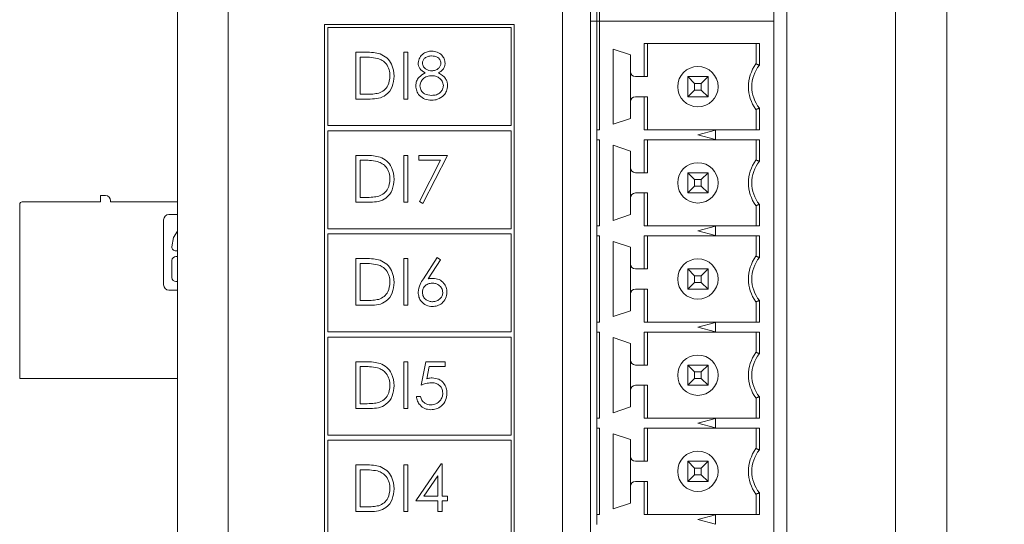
# Model space of a CAD drawing. Header units: inches. Extents: x 0.2 to 16.3, y 0.2 to 11.5.
# Tile 65 of 71: x 13.3 to 14.8, y 7.5 to 8.3. Entities that reach past the tile are written whole.
import ezdxf

# ---------------------------------------------------------------- set-up
doc = ezdxf.new("R2010")
doc.units = ezdxf.units.IN
doc.header["$MEASUREMENT"] = 0
doc.layers.add('FORMAT', color=7, linetype='Continuous')
doc.styles.add('SLDTEXTSTYLE0', font='TXT', dxfattribs={"width": 0.75})
doc.dimstyles.new('SLDDIMSTYLE0', dxfattribs={"dimtxt": 0.125, "dimasz": 0.13, "dimexe": 0, "dimexo": 0.0625, "dimgap": 0.03125, "dimtad": 2, "dimdec": 3, "dimzin": 4, "dimdsep": 46, "dimtxsty": 'Standard', "dimsah": 1, "dimcen": 0.09, "dimadec": 0, "dimazin": 0, "dimtfac": 1, "dimtdec": 3, "dimtofl": 0, "dimtmove": 0, "dimatfit": 3, "dimfxl": 1, "dimtolj": 1, "dimtzin": 12, "dimarcsym": 0})

# ---------------------------------------------------------------- blocks, each defined once
blk = doc.blocks.new('*D13')
at = {"layer": 'FORMAT'}
for p, q in [((14.6243, 10.2868), (15.4693, 10.2868)), ((15.3443, 10.2868), (15.3443, 6.1868)), ((14.6843, 6.1868), (15.4693, 6.1868))]:
    blk.add_line(p, q, dxfattribs=at)
for points in [[(15.3443, 10.2868), (15.3243, 10.1568), (15.3643, 10.1568)], [(15.3443, 6.1868), (15.3643, 6.3168), (15.3243, 6.3168)]]:
    blk.add_solid(points, dxfattribs=at)
at = {"layer": 'FORMAT', "insert": (15.1831, 8.029), "char_height": 0.125, "attachment_point": 1, "rotation": 90, "style": 'SLDTEXTSTYLE0'}
blk.add_mtext('4.100', dxfattribs=at)

msp = doc.modelspace()

# ---------------------------------------------------------------- linework, layer by layer
at = {"color": 7, "linetype": 'Continuous', "lineweight": 15}
for p, q in [((13.515, 6.2908), (13.515, 10.2068)), ((13.594, 10.2068), (13.594, 6.2908)), ((14.6343, 6.7818), (14.6343, 9.7618)), ((14.7143, 6.7818), (14.7143, 9.7618)), ((14.115, 6.7018), (14.115, 9.6068)), ((14.465, 9.6068), (14.465, 6.7018)), ((14.1589, 9.5591), (14.1589, 8.3044)), ((14.4443, 9.5591), (14.4443, 8.3044)), ((14.1687, 8.3044), (14.1687, 8.4739)), ((14.1727, 8.4739), (14.1727, 8.3044)), ((14.1589, 8.3044), (14.1589, 6.7497)), ((14.1687, 8.3044), (14.1589, 8.3044)), ((14.1687, 8.1349), (14.1687, 8.3044)), ((14.1727, 8.3044), (14.1687, 8.3044)), ((14.4443, 8.3044), (14.1727, 8.3044)), ((14.1727, 8.3044), (14.1727, 8.1349)), ((14.4443, 8.3044), (14.4443, 6.7497)), ((13.7444, 8.2992), (13.7444, 6.6897)), ((14.04, 8.2992), (13.7444, 8.2992)), ((13.7494, 8.2942), (13.7494, 8.1413)), ((14.035, 8.2942), (13.7494, 8.2942)), ((14.035, 8.1413), (14.035, 8.2942)), ((14.04, 6.6897), (14.04, 8.2992)), ((14.1943, 8.2607), (14.2211, 8.2515)), ((14.1943, 8.1434), (14.1943, 8.2607)), ((14.2422, 8.2178), (14.2422, 8.2692)), ((14.2422, 8.2692), (14.4221, 8.2692)), ((14.2475, 8.2692), (14.2475, 8.2178)), ((14.4168, 8.2692), (14.4168, 8.2375)), ((14.4221, 8.2692), (14.4221, 8.2357)), ((13.7929, 8.2557), (13.8076, 8.2557)), ((13.7929, 8.1828), (13.7929, 8.2557)), ((13.7995, 8.2482), (13.7995, 8.1903)), ((13.8046, 8.2482), (13.7995, 8.2482)), ((13.8677, 8.2557), (13.8742, 8.2557)), ((13.8677, 8.1828), (13.8677, 8.2557)), ((13.8742, 8.2557), (13.8742, 8.1828)), ((14.2211, 8.2515), (14.2211, 8.2257)), ((14.2211, 8.2257), (14.2211, 8.1784)), ((14.229, 8.2178), (14.2422, 8.2178)), ((14.2422, 8.2178), (14.2475, 8.2178)), ((14.3105, 8.2178), (14.321, 8.2072)), ((14.3105, 8.1863), (14.3105, 8.2178)), ((14.3105, 8.2178), (14.342, 8.2178)), ((14.3314, 8.2072), (14.342, 8.2178)), ((14.342, 8.2178), (14.342, 8.1863)), ((14.3105, 8.1863), (14.321, 8.1968)), ((14.321, 8.2072), (14.321, 8.1968)), ((14.3314, 8.2072), (14.321, 8.2072)), ((14.321, 8.1968), (14.3314, 8.1968)), ((14.3314, 8.1968), (14.3314, 8.2072)), ((14.3314, 8.1968), (14.342, 8.1863)), ((13.8155, 8.1828), (13.7929, 8.1828)), ((13.7995, 8.1903), (13.8078, 8.1903)), ((13.8742, 8.1828), (13.8677, 8.1828)), ((14.2422, 8.1863), (14.229, 8.1863)), ((14.2422, 8.1349), (14.2422, 8.1863)), ((14.2475, 8.1863), (14.2422, 8.1863)), ((14.2475, 8.1349), (14.2475, 8.1863)), ((14.342, 8.1863), (14.3105, 8.1863)), ((14.2211, 8.1784), (14.2211, 8.1526)), ((14.4168, 8.1349), (14.4168, 8.1666)), ((14.4221, 8.1684), (14.4221, 8.1349)), ((14.2211, 8.1526), (14.1943, 8.1434)), ((13.7494, 8.1413), (14.035, 8.1413)), ((14.1687, 8.1349), (14.1687, 8.1192)), ((14.1727, 8.1349), (14.1687, 8.1349)), ((14.4221, 8.1349), (14.2422, 8.1349)), ((14.3262, 8.127), (14.3538, 8.1344)), ((14.3538, 8.1344), (14.3538, 8.1197)), ((13.7494, 8.1333), (13.7494, 7.9804)), ((14.035, 8.1333), (13.7494, 8.1333)), ((14.035, 7.9804), (14.035, 8.1333)), ((14.1687, 8.1192), (14.1727, 8.1192)), ((14.1687, 7.9849), (14.1687, 8.1192)), ((14.1727, 8.1192), (14.1727, 7.9849)), ((14.2422, 8.0678), (14.2422, 8.1192)), ((14.2422, 8.1192), (14.4221, 8.1192)), ((14.2475, 8.0678), (14.2475, 8.1192)), ((14.3538, 8.1197), (14.3262, 8.127)), ((14.4168, 8.1192), (14.4168, 8.0875)), ((14.4221, 8.1192), (14.4221, 8.0857)), ((14.1943, 8.1107), (14.2211, 8.1015)), ((14.1943, 7.9934), (14.1943, 8.1107)), ((13.7929, 8.0948), (13.8076, 8.0948)), ((13.7929, 8.0219), (13.7929, 8.0948)), ((13.8677, 8.0948), (13.8742, 8.0948)), ((13.8677, 8.0219), (13.8677, 8.0948)), ((13.8742, 8.0948), (13.8742, 8.0219)), ((13.8911, 8.0948), (13.9359, 8.0948)), ((13.8911, 8.0873), (13.8911, 8.0948)), ((13.9359, 8.0948), (13.8976, 8.02)), ((14.2211, 8.1015), (14.2211, 8.0757)), ((13.7995, 8.0873), (13.7995, 8.0294)), ((13.8046, 8.0873), (13.7995, 8.0873)), ((13.9249, 8.0873), (13.8911, 8.0873)), ((13.892, 8.0231), (13.9249, 8.0873)), ((14.2211, 8.0757), (14.2211, 8.0284)), ((14.229, 8.0678), (14.2422, 8.0678)), ((14.2422, 8.0678), (14.2475, 8.0678)), ((14.321, 8.0572), (14.3105, 8.0678)), ((14.3105, 8.0363), (14.3105, 8.0678)), ((14.3105, 8.0678), (14.342, 8.0678)), ((14.342, 8.0678), (14.3314, 8.0572)), ((14.342, 8.0678), (14.342, 8.0363)), ((14.321, 8.0468), (14.3105, 8.0363)), ((14.321, 8.0572), (14.321, 8.0468)), ((14.3314, 8.0572), (14.321, 8.0572)), ((14.321, 8.0468), (14.3314, 8.0468)), ((14.3314, 8.0468), (14.3314, 8.0572)), ((14.342, 8.0363), (14.3314, 8.0468)), ((13.395, 8.0224), (13.395, 8.0322)), ((13.395, 8.0322), (13.4029, 8.0322)), ((13.7995, 8.0294), (13.8078, 8.0294)), ((14.2211, 8.0284), (14.2211, 8.0026)), ((14.2422, 8.0363), (14.229, 8.0363)), ((14.2422, 7.9849), (14.2422, 8.0363)), ((14.2475, 8.0363), (14.2422, 8.0363)), ((14.2475, 7.9849), (14.2475, 8.0363)), ((14.342, 8.0363), (14.3105, 8.0363)), ((13.269, 7.7468), (13.269, 8.0184)), ((13.273, 8.0224), (13.395, 8.0224)), ((13.4108, 8.0243), (13.4108, 8.0224)), ((13.4108, 8.0224), (13.515, 8.0224)), ((13.8155, 8.0219), (13.7929, 8.0219)), ((13.8742, 8.0219), (13.8677, 8.0219)), ((13.8976, 8.02), (13.892, 8.0231)), ((14.4168, 7.9849), (14.4168, 8.0166)), ((14.4221, 8.0184), (14.4221, 7.9849)), ((13.5017, 8.0027), (13.515, 8.0027)), ((14.2211, 8.0026), (14.1943, 7.9934)), ((13.4934, 7.8929), (13.4934, 7.9944)), ((14.1687, 7.9849), (14.1687, 7.9692)), ((14.1727, 7.9849), (14.1687, 7.9849)), ((14.4221, 7.9849), (14.2422, 7.9849)), ((14.3262, 7.977), (14.3538, 7.9844)), ((14.3538, 7.9844), (14.3538, 7.9697)), ((13.7494, 7.9804), (14.035, 7.9804)), ((13.7494, 7.9724), (13.7494, 7.8195)), ((14.035, 7.9724), (13.7494, 7.9724)), ((14.035, 7.8195), (14.035, 7.9724)), ((14.1687, 7.9692), (14.1727, 7.9692)), ((14.1687, 7.8349), (14.1687, 7.9692)), ((14.1727, 7.9692), (14.1727, 7.8349)), ((14.2422, 7.9178), (14.2422, 7.9692)), ((14.2422, 7.9692), (14.4221, 7.9692)), ((14.2475, 7.9692), (14.2475, 7.9178)), ((14.3538, 7.9697), (14.3262, 7.977)), ((14.4168, 7.9692), (14.4168, 7.9375)), ((14.4221, 7.9692), (14.4221, 7.9357)), ((14.1943, 7.9607), (14.2211, 7.9515)), ((14.1943, 7.8434), (14.1943, 7.9607)), ((14.2211, 7.9515), (14.2211, 7.9257)), ((13.5125, 7.9458), (13.515, 7.9458)), ((13.515, 7.9371), (13.5125, 7.9371)), ((13.8983, 7.9025), (13.92, 7.9358)), ((13.92, 7.9358), (13.9251, 7.9318)), ((13.5062, 7.9309), (13.5062, 7.9042)), ((13.7929, 7.9339), (13.8076, 7.9339)), ((13.7929, 7.861), (13.7929, 7.9339)), ((13.7995, 7.9264), (13.7995, 7.8685)), ((13.8046, 7.9264), (13.7995, 7.9264)), ((13.8677, 7.9339), (13.8742, 7.9339)), ((13.8677, 7.861), (13.8677, 7.9339)), ((13.8742, 7.9339), (13.8742, 7.861)), ((13.9251, 7.9318), (13.9058, 7.9024)), ((14.2211, 7.9257), (14.2211, 7.8784)), ((14.229, 7.9178), (14.2422, 7.9178)), ((14.2422, 7.9178), (14.2475, 7.9178)), ((14.3105, 7.9178), (14.321, 7.9072)), ((14.3105, 7.9178), (14.342, 7.9178)), ((14.3105, 7.8863), (14.3105, 7.9178)), ((14.321, 7.9072), (14.321, 7.8968)), ((14.3314, 7.9072), (14.321, 7.9072)), ((14.3314, 7.9072), (14.342, 7.9178)), ((14.3314, 7.8968), (14.3314, 7.9072)), ((14.342, 7.9178), (14.342, 7.8863)), ((13.5125, 7.898), (13.515, 7.898)), ((14.3105, 7.8863), (14.321, 7.8968)), ((14.321, 7.8968), (14.3314, 7.8968)), ((14.3314, 7.8968), (14.342, 7.8863)), ((13.515, 7.8846), (13.5017, 7.8846)), ((14.2211, 7.8784), (14.2211, 7.8526)), ((14.2422, 7.8863), (14.229, 7.8863)), ((14.2422, 7.8349), (14.2422, 7.8863)), ((14.2475, 7.8863), (14.2422, 7.8863)), ((14.2475, 7.8349), (14.2475, 7.8863)), ((14.342, 7.8863), (14.3105, 7.8863)), ((13.8155, 7.861), (13.7929, 7.861)), ((13.7995, 7.8685), (13.8078, 7.8685)), ((13.8742, 7.861), (13.8677, 7.861)), ((14.4168, 7.8349), (14.4168, 7.8666)), ((14.4221, 7.8684), (14.4221, 7.8349)), ((14.2211, 7.8526), (14.1943, 7.8434)), ((14.1687, 7.8349), (14.1687, 7.8192)), ((14.1727, 7.8349), (14.1687, 7.8349)), ((14.4221, 7.8349), (14.2422, 7.8349)), ((14.3262, 7.827), (14.3538, 7.8344)), ((14.3538, 7.8344), (14.3538, 7.8197)), ((13.7494, 7.8195), (14.035, 7.8195)), ((14.1687, 7.8192), (14.1727, 7.8192)), ((14.1687, 7.6849), (14.1687, 7.8192)), ((14.1727, 7.8192), (14.1727, 7.6849)), ((14.2422, 7.7678), (14.2422, 7.8192)), ((14.2422, 7.8192), (14.4221, 7.8192)), ((14.2475, 7.7678), (14.2475, 7.8192)), ((14.3538, 7.8197), (14.3262, 7.827)), ((14.4168, 7.8192), (14.4168, 7.7875)), ((14.4221, 7.8192), (14.4221, 7.7857)), ((13.7494, 7.8115), (13.7494, 7.6586)), ((14.035, 7.8115), (13.7494, 7.8115)), ((14.035, 7.6586), (14.035, 7.8115)), ((14.1943, 7.8107), (14.2211, 7.8015)), ((14.1943, 7.6934), (14.1943, 7.8107)), ((14.2211, 7.8015), (14.2211, 7.7757)), ((13.7929, 7.773), (13.8076, 7.773)), ((13.7929, 7.7001), (13.7929, 7.773)), ((13.8677, 7.773), (13.8742, 7.773)), ((13.8677, 7.7001), (13.8677, 7.773)), ((13.8742, 7.773), (13.8742, 7.7001)), ((13.8948, 7.7366), (13.9023, 7.773)), ((13.9023, 7.773), (13.9322, 7.773)), ((13.9322, 7.773), (13.9322, 7.7655)), ((14.2211, 7.7757), (14.2211, 7.7284)), ((14.229, 7.7678), (14.2422, 7.7678)), ((14.2422, 7.7678), (14.2475, 7.7678)), ((14.3105, 7.7678), (14.321, 7.7572)), ((14.3105, 7.7363), (14.3105, 7.7678)), ((14.3105, 7.7678), (14.342, 7.7678)), ((14.3314, 7.7572), (14.342, 7.7678)), ((14.342, 7.7678), (14.342, 7.7363)), ((13.8046, 7.7655), (13.7995, 7.7655)), ((13.7995, 7.7655), (13.7995, 7.7076)), ((13.9074, 7.7655), (13.9035, 7.7464)), ((13.9322, 7.7655), (13.9074, 7.7655)), ((14.321, 7.7572), (14.321, 7.7468)), ((14.3314, 7.7572), (14.321, 7.7572)), ((14.3314, 7.7468), (14.3314, 7.7572)), ((13.515, 7.7468), (13.269, 7.7468)), ((14.2422, 7.7363), (14.229, 7.7363)), ((14.2422, 7.6849), (14.2422, 7.7363)), ((14.2475, 7.7363), (14.2422, 7.7363)), ((14.2475, 7.6849), (14.2475, 7.7363)), ((14.3105, 7.7363), (14.321, 7.7468)), ((14.342, 7.7363), (14.3105, 7.7363)), ((14.321, 7.7468), (14.3314, 7.7468)), ((14.3314, 7.7468), (14.342, 7.7363)), ((14.2211, 7.7284), (14.2211, 7.7026)), ((13.7995, 7.7076), (13.8078, 7.7076)), ((13.8873, 7.7188), (13.8939, 7.7188)), ((14.4168, 7.6849), (14.4168, 7.7166)), ((14.4221, 7.7184), (14.4221, 7.6849)), ((13.8155, 7.7001), (13.7929, 7.7001)), ((13.8742, 7.7001), (13.8677, 7.7001)), ((14.2211, 7.7026), (14.1943, 7.6934)), ((14.1687, 7.6849), (14.1687, 7.6692)), ((14.1727, 7.6849), (14.1687, 7.6849)), ((14.4221, 7.6849), (14.2422, 7.6849)), ((14.3262, 7.677), (14.3538, 7.6844)), ((14.3538, 7.6697), (14.3262, 7.677)), ((14.3538, 7.6844), (14.3538, 7.6697)), ((13.7494, 7.6586), (14.035, 7.6586)), ((14.1687, 7.6692), (14.1727, 7.6692)), ((14.1687, 7.5349), (14.1687, 7.6692)), ((14.1727, 7.6692), (14.1727, 7.5349)), ((14.1943, 7.6607), (14.2211, 7.6515)), ((14.1943, 7.5434), (14.1943, 7.6607)), ((14.2422, 7.6178), (14.2422, 7.6692)), ((14.2422, 7.6692), (14.4221, 7.6692)), ((14.2475, 7.6692), (14.2475, 7.6178)), ((14.4168, 7.6692), (14.4168, 7.6375)), ((14.4221, 7.6692), (14.4221, 7.6357)), ((13.7494, 7.6506), (13.7494, 7.4977)), ((14.035, 7.6506), (13.7494, 7.6506)), ((14.035, 7.4977), (14.035, 7.6506)), ((14.2211, 7.6515), (14.2211, 7.6257)), ((13.8864, 7.556), (13.9262, 7.614)), ((13.9262, 7.614), (13.9275, 7.614)), ((13.9275, 7.614), (13.9275, 7.5635)), ((14.2211, 7.6257), (14.2211, 7.5784)), ((14.229, 7.6178), (14.2422, 7.6178)), ((14.2422, 7.6178), (14.2475, 7.6178)), ((14.321, 7.6072), (14.3105, 7.6178)), ((14.3105, 7.6178), (14.342, 7.6178)), ((14.3105, 7.5863), (14.3105, 7.6178)), ((14.342, 7.6178), (14.3314, 7.6072)), ((14.342, 7.6178), (14.342, 7.5863)), ((13.7929, 7.6121), (13.8076, 7.6121)), ((13.7929, 7.5392), (13.7929, 7.6121)), ((13.8046, 7.6046), (13.7995, 7.6046)), ((13.7995, 7.6046), (13.7995, 7.5467)), ((13.8677, 7.6121), (13.8742, 7.6121)), ((13.8677, 7.5392), (13.8677, 7.6121)), ((13.8742, 7.6121), (13.8742, 7.5392)), ((14.3314, 7.6072), (14.321, 7.6072)), ((14.321, 7.6072), (14.321, 7.5968)), ((14.3314, 7.5968), (14.3314, 7.6072)), ((13.921, 7.5952), (13.8992, 7.5635)), ((13.921, 7.5635), (13.921, 7.5952)), ((14.2422, 7.5863), (14.229, 7.5863)), ((14.2422, 7.5349), (14.2422, 7.5863)), ((14.2475, 7.5863), (14.2422, 7.5863)), ((14.2475, 7.5349), (14.2475, 7.5863)), ((14.321, 7.5968), (14.3105, 7.5863)), ((14.342, 7.5863), (14.3105, 7.5863)), ((14.321, 7.5968), (14.3314, 7.5968)), ((14.342, 7.5863), (14.3314, 7.5968)), ((14.2211, 7.5784), (14.2211, 7.5526)), ((14.4168, 7.5349), (14.4168, 7.5666)), ((14.4221, 7.5684), (14.4221, 7.5349)), ((13.921, 7.556), (13.8864, 7.556)), ((13.8992, 7.5635), (13.921, 7.5635)), ((13.921, 7.5392), (13.921, 7.556)), ((13.9275, 7.5635), (13.9359, 7.5635)), ((13.9275, 7.556), (13.9275, 7.5392)), ((13.9359, 7.556), (13.9275, 7.556)), ((13.9359, 7.5635), (13.9359, 7.556)), ((14.2211, 7.5526), (14.1943, 7.5434)), ((13.8155, 7.5392), (13.7929, 7.5392)), ((13.7995, 7.5467), (13.8078, 7.5467)), ((13.8742, 7.5392), (13.8677, 7.5392)), ((13.9275, 7.5392), (13.921, 7.5392)), ((14.1687, 7.5349), (14.1687, 7.5192)), ((14.1727, 7.5349), (14.1687, 7.5349)), ((14.4221, 7.5349), (14.2422, 7.5349)), ((14.3262, 7.527), (14.3538, 7.5344)), ((14.3538, 7.5197), (14.3262, 7.527)), ((14.3538, 7.5344), (14.3538, 7.5197))]:
    msp.add_line(p, q, dxfattribs=at)
at = {"color": 7, "linetype": 'Continuous', "lineweight": 15, "flags": 128}
msp.add_lwpolyline([(13.515, 7.9766), (13.509, 7.9666), (13.5062, 7.9522)], dxfattribs=at)
at = {"color": 7, "linetype": 'Continuous', "lineweight": 15}
for centre in [(14.3262, 8.202), (14.3262, 8.052), (14.3262, 7.902), (14.3262, 7.752), (14.3262, 7.602)]:
    msp.add_circle(centre, 0.0315, dxfattribs=at)
for centre, radius, start, end in [((14.464, 8.202), 0.0591, 143.1301, 216.8699), ((14.464, 8.202), 0.0538, 141.2958, 218.7042), ((14.229, 8.2257), 0.00787, 180, 270), ((14.229, 8.1784), 0.00787, 90, 180), ((14.229, 8.0757), 0.00787, 180, 270), ((14.464, 8.052), 0.0591, 143.1301, 216.8699), ((14.464, 8.052), 0.0538, 141.2958, 218.7042), ((13.4029, 8.0243), 0.00787, 0, 90), ((14.229, 8.0284), 0.00787, 90, 180), ((13.273, 8.0184), 0.00394, 90, 180), ((13.5017, 7.9944), 0.0083, 90, 180), ((13.5125, 7.952), 0.00622, 178.6717, 270), ((13.5125, 7.9309), 0.00622, 90, 180), ((14.464, 7.902), 0.0591, 143.1301, 216.8699), ((14.464, 7.902), 0.0538, 141.2958, 218.7042), ((14.229, 7.9257), 0.00787, 180, 270), ((13.5125, 7.9042), 0.00622, 180, 270), ((13.5017, 7.8929), 0.0083, 180, 270), ((14.229, 7.8784), 0.00787, 90, 180), ((14.464, 7.752), 0.0591, 143.1301, 216.8699), ((14.464, 7.752), 0.0538, 141.2958, 218.7042), ((14.229, 7.7757), 0.00787, 180, 270), ((14.229, 7.7284), 0.00787, 90, 180), ((14.464, 7.602), 0.0591, 143.1301, 216.8699), ((14.464, 7.602), 0.0538, 141.2958, 218.7042), ((14.229, 7.6257), 0.00787, 180, 270), ((14.229, 7.5784), 0.00787, 90, 180)]:
    msp.add_arc(centre, radius, start, end, dxfattribs=at)
for points, knots in [([(13.8901, 8.2389), (13.8906, 8.2418), (13.8917, 8.2476), (13.8977, 8.2537), (13.9046, 8.257), (13.9092, 8.2574), (13.9115, 8.2576)], [0, 0, 0, 0, 0.278806, 0.558458, 0.779159, 1, 1, 1, 1]), ([(13.9115, 8.2576), (13.9144, 8.2573), (13.9202, 8.2566), (13.927, 8.2518), (13.9314, 8.2455), (13.9319, 8.2409), (13.9322, 8.2387)], [0, 0, 0, 0, 0.279929, 0.559623, 0.779945, 1, 1, 1, 1]), ([(13.827, 8.2462), (13.8228, 8.2469), (13.8154, 8.2482), (13.8079, 8.2482), (13.8046, 8.2482)], [0, 0, 0, 0, 0.5595418, 1, 1, 1, 1]), ([(13.8076, 8.2557), (13.812, 8.2557), (13.8198, 8.2557), (13.8274, 8.2539), (13.8308, 8.2531)], [0, 0, 0, 0, 0.560445, 1, 1, 1, 1]), ([(13.8462, 8.2183), (13.846, 8.2218), (13.8455, 8.2286), (13.841, 8.2372), (13.8345, 8.2433), (13.8295, 8.2452), (13.827, 8.2462)], [0, 0, 0, 0, 0.2801778, 0.559765, 0.7797967, 1, 1, 1, 1]), ([(13.8308, 8.2531), (13.8345, 8.2513), (13.8419, 8.2477), (13.8509, 8.2354), (13.8521, 8.2248), (13.8527, 8.2183)], [0, 0, 0, 0, 0.280264, 0.560714, 1, 1, 1, 1]), ([(13.9111, 8.2501), (13.9092, 8.25), (13.9054, 8.2497), (13.9007, 8.247), (13.8973, 8.2433), (13.8969, 8.2403), (13.8967, 8.2388)], [0, 0, 0, 0, 0.28065, 0.560566, 0.78062, 1, 1, 1, 1]), ([(13.9257, 8.2389), (13.9253, 8.2408), (13.9245, 8.2445), (13.9191, 8.2494), (13.9142, 8.2498), (13.9111, 8.2501)], [0, 0, 0, 0, 0.278971, 0.559918, 1, 1, 1, 1]), ([(13.9008, 8.2234), (13.8977, 8.2255), (13.8933, 8.2284), (13.8905, 8.2345), (13.8903, 8.2374), (13.8901, 8.2389)], [0, 0, 0, 0, 0.557753, 0.778932, 1, 1, 1, 1]), ([(13.8967, 8.2388), (13.8971, 8.2368), (13.8979, 8.2329), (13.9022, 8.2293), (13.9068, 8.2271), (13.9099, 8.2268), (13.9114, 8.2267)], [0, 0, 0, 0, 0.277721, 0.558224, 0.779071, 1, 1, 1, 1]), ([(13.9114, 8.2267), (13.9133, 8.2269), (13.9172, 8.2273), (13.9219, 8.2303), (13.9249, 8.2344), (13.9254, 8.2374), (13.9257, 8.2389)], [0, 0, 0, 0, 0.280237, 0.560144, 0.780434, 1, 1, 1, 1]), ([(13.9322, 8.2387), (13.932, 8.2368), (13.9317, 8.2332), (13.9283, 8.2275), (13.9243, 8.2249), (13.9218, 8.2234)], [0, 0, 0, 0, 0.280158, 0.560243, 1, 1, 1, 1]), ([(13.8527, 8.2183), (13.8522, 8.2129), (13.8511, 8.2019), (13.8417, 8.1889), (13.8284, 8.1832), (13.8198, 8.1829), (13.8155, 8.1828)], [0, 0, 0, 0, 0.280124, 0.559248, 0.778837, 1, 1, 1, 1]), ([(13.8287, 8.1921), (13.8316, 8.1934), (13.8374, 8.196), (13.8447, 8.2052), (13.8456, 8.2134), (13.8462, 8.2183)], [0, 0, 0, 0, 0.280536, 0.561015, 1, 1, 1, 1]), ([(13.8864, 8.2034), (13.8866, 8.2059), (13.8871, 8.2107), (13.892, 8.2183), (13.8975, 8.2215), (13.9008, 8.2234)], [0, 0, 0, 0, 0.279986, 0.559902, 1, 1, 1, 1]), ([(13.9116, 8.2192), (13.909, 8.219), (13.9039, 8.2186), (13.8978, 8.2145), (13.8937, 8.2092), (13.8932, 8.2052), (13.8929, 8.2032)], [0, 0, 0, 0, 0.280283, 0.560138, 0.780299, 1, 1, 1, 1]), ([(13.9294, 8.2039), (13.929, 8.2063), (13.9281, 8.2112), (13.9229, 8.216), (13.9173, 8.2188), (13.9135, 8.2191), (13.9116, 8.2192)], [0, 0, 0, 0, 0.278304, 0.55851, 0.779146, 1, 1, 1, 1]), ([(13.9218, 8.2234), (13.926, 8.2209), (13.9317, 8.2174), (13.9355, 8.2096), (13.9358, 8.2059), (13.9359, 8.204)], [0, 0, 0, 0, 0.558272, 0.779089, 1, 1, 1, 1]), ([(13.9111, 8.1809), (13.9075, 8.1811), (13.9005, 8.1816), (13.8923, 8.1875), (13.8873, 8.1952), (13.8867, 8.2007), (13.8864, 8.2034)], [0, 0, 0, 0, 0.280545, 0.559269, 0.779816, 1, 1, 1, 1]), ([(13.8929, 8.2032), (13.8933, 8.2008), (13.8942, 8.1959), (13.9009, 8.1895), (13.9073, 8.1888), (13.9111, 8.1884)], [0, 0, 0, 0, 0.279834, 0.560198, 1, 1, 1, 1]), ([(13.9111, 8.1884), (13.9136, 8.1886), (13.9187, 8.1889), (13.9247, 8.1927), (13.9287, 8.198), (13.9292, 8.2019), (13.9294, 8.2039)], [0, 0, 0, 0, 0.280602, 0.559962, 0.780181, 1, 1, 1, 1]), ([(13.9359, 8.204), (13.9356, 8.2009), (13.9351, 8.1954), (13.9319, 8.1909), (13.9304, 8.1889)], [0, 0, 0, 0, 0.559346, 1, 1, 1, 1]), ([(13.8078, 8.1903), (13.8118, 8.1903), (13.8188, 8.1902), (13.8256, 8.1915), (13.8287, 8.1921)], [0, 0, 0, 0, 0.560427, 1, 1, 1, 1]), ([(13.9304, 8.1889), (13.9273, 8.1863), (13.9216, 8.1815), (13.9143, 8.1811), (13.9111, 8.1809)], [0, 0, 0, 0, 0.557758, 1, 1, 1, 1]), ([(13.8076, 8.0948), (13.812, 8.0948), (13.8198, 8.0948), (13.8274, 8.093), (13.8308, 8.0922)], [0, 0, 0, 0, 0.560445, 1, 1, 1, 1]), ([(13.8308, 8.0922), (13.8345, 8.0904), (13.8419, 8.0868), (13.8509, 8.0745), (13.8521, 8.0639), (13.8527, 8.0574)], [0, 0, 0, 0, 0.280264, 0.560714, 1, 1, 1, 1]), ([(13.827, 8.0853), (13.8228, 8.086), (13.8154, 8.0873), (13.8079, 8.0873), (13.8046, 8.0873)], [0, 0, 0, 0, 0.5595418, 1, 1, 1, 1]), ([(13.8462, 8.0574), (13.846, 8.0609), (13.8455, 8.0677), (13.841, 8.0763), (13.8345, 8.0824), (13.8295, 8.0843), (13.827, 8.0853)], [0, 0, 0, 0, 0.280178, 0.559764, 0.779797, 1, 1, 1, 1]), ([(13.8527, 8.0574), (13.8522, 8.052), (13.8511, 8.041), (13.8417, 8.028), (13.8284, 8.0223), (13.8198, 8.022), (13.8155, 8.0219)], [0, 0, 0, 0, 0.280124, 0.559248, 0.778837, 1, 1, 1, 1]), ([(13.8287, 8.0312), (13.8316, 8.0325), (13.8374, 8.0351), (13.8447, 8.0443), (13.8456, 8.0525), (13.8462, 8.0574)], [0, 0, 0, 0, 0.280536, 0.561015, 1, 1, 1, 1]), ([(13.8078, 8.0294), (13.8118, 8.0294), (13.8188, 8.0293), (13.8256, 8.0307), (13.8287, 8.0312)], [0, 0, 0, 0, 0.560427, 1, 1, 1, 1]), ([(13.827, 7.9244), (13.8228, 7.9251), (13.8154, 7.9264), (13.8079, 7.9264), (13.8046, 7.9264)], [0, 0, 0, 0, 0.559542, 1, 1, 1, 1]), ([(13.8076, 7.9339), (13.812, 7.9339), (13.8198, 7.9339), (13.8274, 7.9321), (13.8308, 7.9313)], [0, 0, 0, 0, 0.560445, 1, 1, 1, 1]), ([(13.8462, 7.8965), (13.846, 7.9), (13.8455, 7.9068), (13.841, 7.9154), (13.8345, 7.9215), (13.8295, 7.9234), (13.827, 7.9244)], [0, 0, 0, 0, 0.2801787, 0.5597647, 0.7797966, 1, 1, 1, 1]), ([(13.8308, 7.9313), (13.8345, 7.9295), (13.8419, 7.9259), (13.8509, 7.9136), (13.8521, 7.903), (13.8527, 7.8965)], [0, 0, 0, 0, 0.280264, 0.560715, 1, 1, 1, 1]), ([(13.8527, 7.8965), (13.8522, 7.8911), (13.8511, 7.8801), (13.8417, 7.8671), (13.8284, 7.8614), (13.8198, 7.8611), (13.8155, 7.861)], [0, 0, 0, 0, 0.280124, 0.559248, 0.778837, 1, 1, 1, 1]), ([(13.8287, 7.8703), (13.8316, 7.8716), (13.8374, 7.8742), (13.8447, 7.8834), (13.8456, 7.8916), (13.8462, 7.8965)], [0, 0, 0, 0, 0.280536, 0.561015, 1, 1, 1, 1]), ([(13.8901, 7.8813), (13.8908, 7.8856), (13.8921, 7.8932), (13.8964, 7.8997), (13.8983, 7.9025)], [0, 0, 0, 0, 0.558273, 1, 1, 1, 1]), ([(13.912, 7.8956), (13.9098, 7.8954), (13.9053, 7.895), (13.9002, 7.8912), (13.8972, 7.8863), (13.8968, 7.8828), (13.8967, 7.8811)], [0, 0, 0, 0, 0.280127, 0.559515, 0.779719, 1, 1, 1, 1]), ([(13.9058, 7.9024), (13.9072, 7.9026), (13.9097, 7.903), (13.9123, 7.903), (13.9134, 7.9031)], [0, 0, 0, 0, 0.55991, 1, 1, 1, 1]), ([(13.9285, 7.8811), (13.9281, 7.8834), (13.9274, 7.8879), (13.9227, 7.8925), (13.9174, 7.8952), (13.9138, 7.8955), (13.912, 7.8956)], [0, 0, 0, 0, 0.278754, 0.558605, 0.779147, 1, 1, 1, 1]), ([(13.9134, 7.9031), (13.9166, 7.9027), (13.923, 7.902), (13.9301, 7.8961), (13.9344, 7.889), (13.9348, 7.884), (13.935, 7.8815)], [0, 0, 0, 0, 0.279638, 0.559326, 0.779527, 1, 1, 1, 1]), ([(13.9122, 7.8591), (13.909, 7.8595), (13.9024, 7.8603), (13.8951, 7.8662), (13.8909, 7.8737), (13.8904, 7.8788), (13.8901, 7.8813)], [0, 0, 0, 0, 0.27967, 0.559085, 0.779558, 1, 1, 1, 1]), ([(13.8967, 7.8811), (13.897, 7.8788), (13.8976, 7.8743), (13.9022, 7.8697), (13.9073, 7.867), (13.9108, 7.8667), (13.9126, 7.8666)], [0, 0, 0, 0, 0.279059, 0.55882, 0.779303, 1, 1, 1, 1]), ([(13.935, 7.8815), (13.9346, 7.8781), (13.9339, 7.8714), (13.9277, 7.8641), (13.9201, 7.8599), (13.9148, 7.8594), (13.9122, 7.8591)], [0, 0, 0, 0, 0.279631, 0.55896, 0.779478, 1, 1, 1, 1]), ([(13.9126, 7.8666), (13.9148, 7.8668), (13.9193, 7.8673), (13.9245, 7.871), (13.9279, 7.8758), (13.9283, 7.8793), (13.9285, 7.8811)], [0, 0, 0, 0, 0.280018, 0.559852, 0.779987, 1, 1, 1, 1]), ([(13.8078, 7.8685), (13.8118, 7.8685), (13.8188, 7.8684), (13.8256, 7.8698), (13.8287, 7.8703)], [0, 0, 0, 0, 0.560427, 1, 1, 1, 1]), ([(13.8076, 7.773), (13.812, 7.773), (13.8198, 7.773), (13.8274, 7.7712), (13.8308, 7.7704)], [0, 0, 0, 0, 0.560445, 1, 1, 1, 1]), ([(13.8308, 7.7704), (13.8345, 7.7686), (13.8419, 7.765), (13.8509, 7.7527), (13.8521, 7.7421), (13.8527, 7.7356)], [0, 0, 0, 0, 0.280264, 0.560715, 1, 1, 1, 1]), ([(13.827, 7.7635), (13.8228, 7.7642), (13.8154, 7.7655), (13.8079, 7.7655), (13.8046, 7.7655)], [0, 0, 0, 0, 0.559542, 1, 1, 1, 1]), ([(13.8462, 7.7357), (13.846, 7.7391), (13.8455, 7.7459), (13.841, 7.7545), (13.8345, 7.7606), (13.8295, 7.7625), (13.827, 7.7635)], [0, 0, 0, 0, 0.280178, 0.559765, 0.779797, 1, 1, 1, 1]), ([(13.8527, 7.7356), (13.8522, 7.7302), (13.8511, 7.7192), (13.8417, 7.7062), (13.8284, 7.7005), (13.8198, 7.7002), (13.8155, 7.7001)], [0, 0, 0, 0, 0.280124, 0.559248, 0.7788367, 1, 1, 1, 1]), ([(13.8287, 7.7094), (13.8316, 7.7107), (13.8374, 7.7133), (13.8447, 7.7225), (13.8456, 7.7307), (13.8462, 7.7357)], [0, 0, 0, 0, 0.280536, 0.561015, 1, 1, 1, 1]), ([(13.9109, 7.7403), (13.9078, 7.74), (13.9023, 7.7394), (13.8971, 7.7374), (13.8948, 7.7366)], [0, 0, 0, 0, 0.559416, 1, 1, 1, 1]), ([(13.9035, 7.7464), (13.905, 7.7468), (13.9079, 7.7476), (13.9108, 7.7477), (13.9121, 7.7478)], [0, 0, 0, 0, 0.5600639, 1, 1, 1, 1]), ([(13.9285, 7.7242), (13.9282, 7.7267), (13.9277, 7.7318), (13.9227, 7.7372), (13.9168, 7.74), (13.9128, 7.7402), (13.9109, 7.7403)], [0, 0, 0, 0, 0.279539, 0.5586167, 0.7790474, 1, 1, 1, 1]), ([(13.9121, 7.7478), (13.9155, 7.7474), (13.9225, 7.7467), (13.9302, 7.7401), (13.9344, 7.7321), (13.9348, 7.7267), (13.935, 7.7239)], [0, 0, 0, 0, 0.2796882, 0.5590256, 0.7792916, 1, 1, 1, 1]), ([(13.935, 7.7239), (13.9346, 7.7201), (13.9337, 7.7126), (13.9272, 7.7038), (13.9185, 7.6989), (13.9126, 7.6985), (13.9096, 7.6982)], [0, 0, 0, 0, 0.279864, 0.559271, 0.779423, 1, 1, 1, 1]), ([(13.91, 7.7057), (13.9127, 7.706), (13.9182, 7.7067), (13.9242, 7.7117), (13.9279, 7.7178), (13.9283, 7.722), (13.9285, 7.7242)], [0, 0, 0, 0, 0.279617, 0.559357, 0.779559, 1, 1, 1, 1]), ([(13.8078, 7.7076), (13.8118, 7.7076), (13.8188, 7.7075), (13.8256, 7.7089), (13.8287, 7.7094)], [0, 0, 0, 0, 0.560427, 1, 1, 1, 1]), ([(13.9096, 7.6982), (13.9064, 7.6985), (13.9002, 7.6992), (13.8931, 7.7048), (13.8888, 7.7116), (13.8878, 7.7164), (13.8873, 7.7188)], [0, 0, 0, 0, 0.279624, 0.559019, 0.77938, 1, 1, 1, 1]), ([(13.8939, 7.7188), (13.8944, 7.7167), (13.8956, 7.7126), (13.9, 7.7085), (13.905, 7.7061), (13.9083, 7.7058), (13.91, 7.7057)], [0, 0, 0, 0, 0.2800503, 0.5591657, 0.7795832, 1, 1, 1, 1]), ([(13.827, 7.6026), (13.8228, 7.6033), (13.8154, 7.6046), (13.8079, 7.6046), (13.8046, 7.6046)], [0, 0, 0, 0, 0.559542, 1, 1, 1, 1]), ([(13.8076, 7.6121), (13.812, 7.6121), (13.8198, 7.6121), (13.8274, 7.6103), (13.8308, 7.6095)], [0, 0, 0, 0, 0.560445, 1, 1, 1, 1]), ([(13.8462, 7.5748), (13.846, 7.5782), (13.8455, 7.585), (13.841, 7.5936), (13.8345, 7.5997), (13.8295, 7.6016), (13.827, 7.6026)], [0, 0, 0, 0, 0.280178, 0.559765, 0.779797, 1, 1, 1, 1]), ([(13.8308, 7.6095), (13.8345, 7.6077), (13.8419, 7.6041), (13.8509, 7.5918), (13.8521, 7.5812), (13.8527, 7.5747)], [0, 0, 0, 0, 0.280264, 0.560715, 1, 1, 1, 1]), ([(13.8527, 7.5747), (13.8522, 7.5693), (13.8511, 7.5583), (13.8417, 7.5453), (13.8284, 7.5396), (13.8198, 7.5393), (13.8155, 7.5392)], [0, 0, 0, 0, 0.280124, 0.559248, 0.778837, 1, 1, 1, 1]), ([(13.8287, 7.5485), (13.8316, 7.5498), (13.8374, 7.5524), (13.8447, 7.5616), (13.8456, 7.5698), (13.8462, 7.5748)], [0, 0, 0, 0, 0.280536, 0.561015, 1, 1, 1, 1]), ([(13.8078, 7.5467), (13.8118, 7.5467), (13.8188, 7.5466), (13.8256, 7.548), (13.8287, 7.5485)], [0, 0, 0, 0, 0.560427, 1, 1, 1, 1])]:
    msp.add_open_spline(points, degree=3, knots=knots, dxfattribs=at)
for points in [[(14.4168, 8.2375), (14.4221, 8.2357)], [(14.4168, 8.1666), (14.4221, 8.1684)], [(14.4168, 8.0875), (14.4221, 8.0857)], [(14.4168, 8.0166), (14.4221, 8.0184)], [(14.4168, 7.9375), (14.4221, 7.9357)], [(14.4168, 7.8666), (14.4221, 7.8684)], [(14.4168, 7.7875), (14.4221, 7.7857)], [(14.4168, 7.7166), (14.4221, 7.7184)], [(14.4168, 7.6375), (14.4221, 7.6357)], [(14.4168, 7.5666), (14.4221, 7.5684)]]:
    msp.add_open_spline(points, degree=1, dxfattribs=at)

# ---------------------------------------------------------------- dimensions: what is measured, and where the dimension line sits
at = {"layer": 'FORMAT'}
dim = msp.add_linear_dim(base=(15.3443, 6.1868), p1=(14.5743, 10.2868), p2=(14.6343, 6.1868), angle=90, dimstyle='SLDDIMSTYLE0', dxfattribs=at)
dim.commit()
dim.dimension.update_dxf_attribs({"geometry": '*D13', "text_midpoint": (15.3443, 8.2368), "dimtype": 160})

doc.saveas('drawing.dxf')
